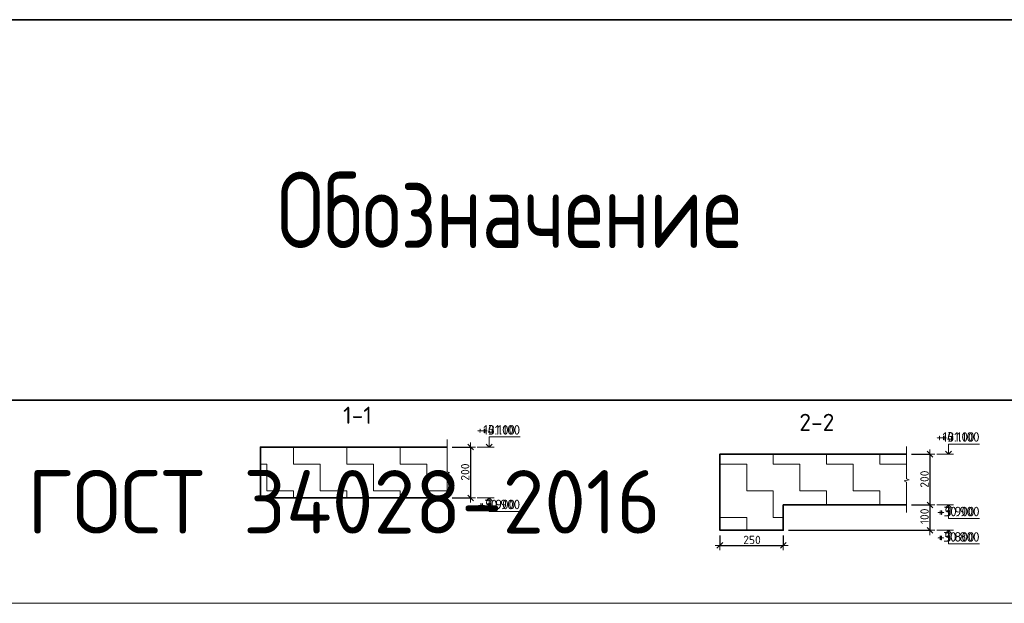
# Model space of a CAD drawing. Header units: metres. Extents: x -38 to 97, y -15 to 21.
# Tile 178 of 216: x 70.32 to 74.2, y 12.47 to 14.77. Entities that reach past the tile are written whole.
import ezdxf

# ---------------------------------------------------------------- set-up
doc = ezdxf.new("R2010")
doc.units = ezdxf.units.M
doc.header["$PDMODE"] = 65
for name, color, linetype, lineweight in [('XR$3$Размерная линия_ общее', 7, 'Continuous', 13), ('XR$4$Размерная линия_ общее', 7, 'Continuous', 13), ('XR$6$Размерная линия_ общее', 7, 'Continuous', 13)]:
    doc.layers.add(name, color=color, linetype=linetype, lineweight=lineweight)
doc.styles.add('ISOCPEUR', font='txt')
doc.dimstyles.new('DIMSTYLE_8', dxfattribs={"dimtxt": 0.033, "dimasz": 0.0375, "dimexe": 0, "dimexo": 0, "dimgap": 0.0165, "dimtad": 2, "dimdec": 0, "dimlfac": 1000, "dimrnd": 1, "dimzin": 12, "dimdsep": 46, "dimtxsty": 'ISOCPEUR', "dimblk1": 'ALL_ML_STRICH', "dimblk2": 'ALL_ML_STRICH', "dimsah": 1, "dimcen": 0, "dimclrd": 7, "dimclre": 256, "dimclrt": 7, "dimadec": 0, "dimazin": 0, "dimtfac": 1, "dimtdec": 0, "dimtix": 1, "dimtmove": 2, "dimatfit": 3, "dimfxl": 0, "dimtzin": 0, "dimlwd": 0, "dimlwe": -3, "dimarcsym": 0})
pattern_1 = [(0, (0.21, 0.21), (0.105, 0.105), [0.105, -0.105]), (90, (0.21, 0.21), (-0.105, 0.105), [0.105, -0.105])]

# ---------------------------------------------------------------- blocks, each defined once
blk = doc.blocks.new('ЭЛЕМЕНТ_УЗОРА_0')
at = {"color": 7, "linetype": 'Continuous', "lineweight": 13, "transparency": 33554687}
blk.add_line((72.0051, 12.8573), (72.0051, 12.8573), dxfattribs=at)
blk.add_lwpolyline([(72.0051, 13.1173), (72.0051, 12.9901), (72.0151, 12.9865), (71.9951, 12.9816), (72.0051, 12.9774), (72.0051, 12.8573)], dxfattribs=at)
blk = doc.blocks.new('ALL_ML_STRICH')
at = {"color": 0, "linetype": 'ByBlock', "lineweight": -2}
for p, q in [((-1, 0), (0.5, 0)), ((-0.3, -0.3), (0.3, 0.3)), ((0, -0.5), (0, 0.5))]:
    blk.add_line(p, q, dxfattribs=at)
blk = doc.blocks.new('*D46')
at = {"layer": 'DEFPOINTS', "color": 7, "linetype": 'Continuous', "lineweight": 13, "transparency": 33554687}
for p in [(72.0051, 13.0873), (72.0975, 13.0873), (72.0051, 12.8873)]:
    blk.add_point(p, dxfattribs=at)
at = {"layer": 'XR$3$Размерная линия_ общее', "color": 253, "linetype": 'Continuous', "lineweight": -2, "true_color": 0xa0a0a0, "transparency": 33554687}
for p, q in [((72.0251, 13.0873), (72.0975, 13.0873)), ((72.0251, 12.8873), (72.0975, 12.8873))]:
    blk.add_line(p, q, dxfattribs=at)
at = {"layer": 'XR$3$Размерная линия_ общее', "color": 7, "linetype": 'Continuous', "lineweight": -2, "transparency": 33554687}
blk.add_line((72.0975, 13.0873), (72.0975, 12.8873), dxfattribs=at)
at = {"layer": 'XR$3$Размерная линия_ общее', "color": 7, "linetype": 'Continuous', "lineweight": 13, "transparency": 33554687, "xscale": 0.0375, "yscale": 0.0375, "zscale": 0.0375}
for p, rotation in [((72.0975, 13.0873), 90), ((72.0975, 12.8873), 270)]:
    blk.add_blockref('ALL_ML_STRICH', p, dxfattribs=dict(at, rotation=rotation))
at = {"layer": 'XR$3$Размерная линия_ общее', "color": 7, "linetype": 'Continuous', "lineweight": 13, "transparency": 33554687, "insert": (72.076, 12.9889), "char_height": 0.033, "width": 0.099, "attachment_point": 5, "rotation": 90, "style": 'ISOCPEUR'}
blk.add_mtext('\\A1;{200}', dxfattribs=at)
blk = doc.blocks.new('СЛОЖНЫЙ_ОБЪЕКТ_1')
at = {"color": 7, "linetype": 'Continuous', "lineweight": 13, "transparency": 33554687}
blk.add_line((72.1905, 13.0873), (72.1238, 13.0873), dxfattribs=at)
blk.add_lwpolyline([(72.1705, 13.0873), (72.1705, 13.1273), (72.2728, 13.1273)], dxfattribs=at)
at = {"color": 7, "linetype": 'Continuous', "lineweight": 35, "transparency": 33554687}
blk.add_lwpolyline([(72.1584, 13.0994), (72.1705, 13.0873), (72.1826, 13.0994)], dxfattribs=at)
blk = doc.blocks.new('СЛОЖНЫЙ_ОБЪЕКТ_2')
at = {"color": 7, "linetype": 'Continuous', "lineweight": 13, "transparency": 33554687}
blk.add_line((72.1905, 12.8873), (72.1238, 12.8873), dxfattribs=at)
at = {"color": 7, "linetype": 'Continuous', "lineweight": 35, "transparency": 33554687}
blk.add_lwpolyline([(72.1584, 12.8752), (72.1705, 12.8873), (72.1826, 12.8752)], dxfattribs=at)
at = {"color": 7, "linetype": 'Continuous', "lineweight": 13, "transparency": 33554687}
blk.add_lwpolyline([(72.1705, 12.8873), (72.1705, 12.8333), (72.2728, 12.8333)], dxfattribs=at)
blk = doc.blocks.new('ЭЛЕМЕНТ_УЗОРА_3')
at = {"color": 7, "linetype": 'Continuous', "lineweight": 13, "transparency": 33554687}
blk.add_line((73.8149, 12.8295), (73.8149, 12.8295), dxfattribs=at)
blk.add_lwpolyline([(73.8149, 13.0895), (73.8149, 12.9623), (73.8249, 12.9587), (73.8049, 12.9538), (73.8149, 12.9496), (73.8149, 12.8295)], dxfattribs=at)
blk = doc.blocks.new('СЛОЖНЫЙ_ОБЪЕКТ_3')
at = {"color": 7, "linetype": 'Continuous', "lineweight": 13, "transparency": 33554687}
blk.add_line((74.0002, 13.0595), (73.9336, 13.0595), dxfattribs=at)
blk.add_lwpolyline([(73.9802, 13.0595), (73.9802, 13.0995), (74.0826, 13.0995)], dxfattribs=at)
at = {"color": 7, "linetype": 'Continuous', "lineweight": 35, "transparency": 33554687}
blk.add_lwpolyline([(73.9681, 13.0716), (73.9802, 13.0595), (73.9923, 13.0716)], dxfattribs=at)
blk = doc.blocks.new('СЛОЖНЫЙ_ОБЪЕКТ_4')
at = {"color": 7, "linetype": 'Continuous', "lineweight": 13, "transparency": 33554687}
blk.add_line((74.0002, 12.8595), (73.9336, 12.8595), dxfattribs=at)
at = {"color": 7, "linetype": 'Continuous', "lineweight": 35, "transparency": 33554687}
blk.add_lwpolyline([(73.9681, 12.8474), (73.9802, 12.8595), (73.9923, 12.8474)], dxfattribs=at)
at = {"color": 7, "linetype": 'Continuous', "lineweight": 13, "transparency": 33554687}
blk.add_lwpolyline([(73.9802, 12.8595), (73.9802, 12.8055), (74.0826, 12.8055)], dxfattribs=at)
blk = doc.blocks.new('*D52')
at = {"layer": 'DEFPOINTS', "color": 7, "linetype": 'Continuous', "lineweight": 13, "transparency": 33554687}
for p in [(73.8149, 13.0595), (73.9073, 13.0595), (73.8149, 12.8595)]:
    blk.add_point(p, dxfattribs=at)
at = {"layer": 'XR$3$Размерная линия_ общее', "color": 253, "linetype": 'Continuous', "lineweight": -2, "true_color": 0xa0a0a0, "transparency": 33554687}
for p, q in [((73.8349, 13.0595), (73.9073, 13.0595)), ((73.8349, 12.8595), (73.9073, 12.8595))]:
    blk.add_line(p, q, dxfattribs=at)
at = {"layer": 'XR$3$Размерная линия_ общее', "color": 7, "linetype": 'Continuous', "lineweight": -2, "transparency": 33554687}
blk.add_line((73.9073, 13.0595), (73.9073, 12.8595), dxfattribs=at)
at = {"layer": 'XR$3$Размерная линия_ общее', "color": 7, "linetype": 'Continuous', "lineweight": 13, "transparency": 33554687, "xscale": 0.0375, "yscale": 0.0375, "zscale": 0.0375}
for p, rotation in [((73.9073, 13.0595), 90), ((73.9073, 12.8595), 270)]:
    blk.add_blockref('ALL_ML_STRICH', p, dxfattribs=dict(at, rotation=rotation))
at = {"layer": 'XR$3$Размерная линия_ общее', "color": 7, "linetype": 'Continuous', "lineweight": 13, "transparency": 33554687, "insert": (73.8858, 12.9611), "char_height": 0.033, "width": 0.099, "attachment_point": 5, "rotation": 90, "style": 'ISOCPEUR'}
blk.add_mtext('\\A1;{200}', dxfattribs=at)
blk = doc.blocks.new('*D53')
at = {"layer": 'DEFPOINTS', "color": 7, "linetype": 'Continuous', "lineweight": 13, "transparency": 33554687}
for p in [(73.8149, 12.8595), (73.9073, 12.8595), (73.3294, 12.7595)]:
    blk.add_point(p, dxfattribs=at)
at = {"layer": 'XR$3$Размерная линия_ общее', "color": 253, "linetype": 'Continuous', "lineweight": -2, "true_color": 0xa0a0a0, "transparency": 33554687}
for p, q in [((73.8349, 12.8595), (73.9073, 12.8595)), ((73.3494, 12.7595), (73.9073, 12.7595))]:
    blk.add_line(p, q, dxfattribs=at)
at = {"layer": 'XR$3$Размерная линия_ общее', "color": 7, "linetype": 'Continuous', "lineweight": -2, "transparency": 33554687}
blk.add_line((73.9073, 12.8595), (73.9073, 12.7595), dxfattribs=at)
at = {"layer": 'XR$3$Размерная линия_ общее', "color": 7, "linetype": 'Continuous', "lineweight": 13, "transparency": 33554687, "xscale": 0.0375, "yscale": 0.0375, "zscale": 0.0375}
for p, rotation in [((73.9073, 12.8595), 90), ((73.9073, 12.7595), 270)]:
    blk.add_blockref('ALL_ML_STRICH', p, dxfattribs=dict(at, rotation=rotation))
at = {"layer": 'XR$3$Размерная линия_ общее', "color": 7, "linetype": 'Continuous', "lineweight": 13, "transparency": 33554687, "insert": (73.8858, 12.8144), "char_height": 0.033, "width": 0.099, "attachment_point": 5, "rotation": 90, "style": 'ISOCPEUR'}
blk.add_mtext('\\A1;{100}', dxfattribs=at)
blk = doc.blocks.new('СЛОЖНЫЙ_ОБЪЕКТ_5')
at = {"color": 7, "linetype": 'Continuous', "lineweight": 13, "transparency": 33554687}
blk.add_line((74.0002, 12.7595), (73.9336, 12.7595), dxfattribs=at)
at = {"color": 7, "linetype": 'Continuous', "lineweight": 35, "transparency": 33554687}
blk.add_lwpolyline([(73.9681, 12.7474), (73.9802, 12.7595), (73.9923, 12.7474)], dxfattribs=at)
at = {"color": 7, "linetype": 'Continuous', "lineweight": 13, "transparency": 33554687}
blk.add_lwpolyline([(73.9802, 12.7595), (73.9802, 12.7055), (74.0826, 12.7055)], dxfattribs=at)
blk = doc.blocks.new('*D55')
at = {"layer": 'DEFPOINTS', "color": 7, "linetype": 'Continuous', "lineweight": 13, "transparency": 33554687}
for p in [(73.0794, 12.7595), (73.3294, 12.7595), (73.0794, 12.7)]:
    blk.add_point(p, dxfattribs=at)
at = {"layer": 'XR$3$Размерная линия_ общее', "color": 253, "linetype": 'Continuous', "lineweight": -2, "true_color": 0xa0a0a0, "transparency": 33554687}
for p, q in [((73.0794, 12.7395), (73.0794, 12.7)), ((73.3294, 12.7395), (73.3294, 12.7))]:
    blk.add_line(p, q, dxfattribs=at)
at = {"layer": 'XR$3$Размерная линия_ общее', "color": 7, "linetype": 'Continuous', "lineweight": -2, "transparency": 33554687}
blk.add_line((73.0794, 12.7), (73.3294, 12.7), dxfattribs=at)
at = {"layer": 'XR$3$Размерная линия_ общее', "color": 7, "linetype": 'Continuous', "lineweight": 13, "transparency": 33554687, "xscale": 0.0375, "yscale": 0.0375, "zscale": 0.0375, "rotation": 180}
blk.add_blockref('ALL_ML_STRICH', (73.0794, 12.7), dxfattribs=at)
at = {"layer": 'XR$3$Размерная линия_ общее', "color": 7, "linetype": 'Continuous', "lineweight": 13, "transparency": 33554687, "xscale": 0.0375, "yscale": 0.0375, "zscale": 0.0375}
blk.add_blockref('ALL_ML_STRICH', (73.3294, 12.7), dxfattribs=at)
at = {"layer": 'XR$3$Размерная линия_ общее', "color": 7, "linetype": 'Continuous', "lineweight": 13, "transparency": 33554687, "insert": (73.206, 12.7215), "char_height": 0.033, "width": 0.099, "attachment_point": 5, "style": 'ISOCPEUR'}
blk.add_mtext('\\A1;{250}', dxfattribs=at)
blk = doc.blocks.new('ЭЛЕМЕНТ_УЗОРА_14')
at = {"color": 7, "linetype": 'Continuous', "lineweight": 13, "transparency": 33554687}
blk.add_line((72.0051, 12.8573), (72.0051, 12.8573), dxfattribs=at)
blk.add_lwpolyline([(72.0051, 13.1173), (72.0051, 12.9901), (72.0151, 12.9865), (71.9951, 12.9816), (72.0051, 12.9774), (72.0051, 12.8573)], dxfattribs=at)
blk = doc.blocks.new('*D282')
at = {"layer": 'DEFPOINTS', "color": 7, "linetype": 'Continuous', "lineweight": 13, "transparency": 33554687}
for p in [(72.0051, 13.0873), (72.0975, 13.0873), (72.0051, 12.8873)]:
    blk.add_point(p, dxfattribs=at)
at = {"layer": 'XR$4$Размерная линия_ общее', "color": 253, "linetype": 'Continuous', "lineweight": -2, "true_color": 0xa0a0a0, "transparency": 33554687}
for p, q in [((72.0251, 13.0873), (72.0975, 13.0873)), ((72.0251, 12.8873), (72.0975, 12.8873))]:
    blk.add_line(p, q, dxfattribs=at)
at = {"layer": 'XR$4$Размерная линия_ общее', "color": 7, "linetype": 'Continuous', "lineweight": -2, "transparency": 33554687}
blk.add_line((72.0975, 13.0873), (72.0975, 12.8873), dxfattribs=at)
at = {"layer": 'XR$4$Размерная линия_ общее', "color": 7, "linetype": 'Continuous', "lineweight": 13, "transparency": 33554687, "xscale": 0.0375, "yscale": 0.0375, "zscale": 0.0375}
for p, rotation in [((72.0975, 13.0873), 90), ((72.0975, 12.8873), 270)]:
    blk.add_blockref('ALL_ML_STRICH', p, dxfattribs=dict(at, rotation=rotation))
at = {"layer": 'XR$4$Размерная линия_ общее', "color": 7, "linetype": 'Continuous', "lineweight": 13, "transparency": 33554687, "insert": (72.076, 12.9889), "char_height": 0.033, "width": 0.099, "attachment_point": 5, "rotation": 90, "style": 'ISOCPEUR'}
blk.add_mtext('\\A1;{200}', dxfattribs=at)
blk = doc.blocks.new('СЛОЖНЫЙ_ОБЪЕКТ_56')
at = {"color": 7, "linetype": 'Continuous', "lineweight": 13, "transparency": 33554687}
blk.add_line((72.1905, 13.0873), (72.1238, 13.0873), dxfattribs=at)
blk.add_lwpolyline([(72.1705, 13.0873), (72.1705, 13.1273), (72.2728, 13.1273)], dxfattribs=at)
at = {"color": 7, "linetype": 'Continuous', "lineweight": 35, "transparency": 33554687}
blk.add_lwpolyline([(72.1584, 13.0994), (72.1705, 13.0873), (72.1826, 13.0994)], dxfattribs=at)
blk = doc.blocks.new('СЛОЖНЫЙ_ОБЪЕКТ_57')
at = {"color": 7, "linetype": 'Continuous', "lineweight": 13, "transparency": 33554687}
blk.add_line((72.1905, 12.8873), (72.1238, 12.8873), dxfattribs=at)
at = {"color": 7, "linetype": 'Continuous', "lineweight": 35, "transparency": 33554687}
blk.add_lwpolyline([(72.1584, 12.8752), (72.1705, 12.8873), (72.1826, 12.8752)], dxfattribs=at)
at = {"color": 7, "linetype": 'Continuous', "lineweight": 13, "transparency": 33554687}
blk.add_lwpolyline([(72.1705, 12.8873), (72.1705, 12.8333), (72.2728, 12.8333)], dxfattribs=at)
blk = doc.blocks.new('ЭЛЕМЕНТ_УЗОРА_17')
at = {"color": 7, "linetype": 'Continuous', "lineweight": 13, "transparency": 33554687}
blk.add_line((73.8149, 12.8295), (73.8149, 12.8295), dxfattribs=at)
blk.add_lwpolyline([(73.8149, 13.0895), (73.8149, 12.9623), (73.8249, 12.9587), (73.8049, 12.9538), (73.8149, 12.9496), (73.8149, 12.8295)], dxfattribs=at)
blk = doc.blocks.new('СЛОЖНЫЙ_ОБЪЕКТ_58')
at = {"color": 7, "linetype": 'Continuous', "lineweight": 13, "transparency": 33554687}
blk.add_line((74.0002, 13.0595), (73.9336, 13.0595), dxfattribs=at)
blk.add_lwpolyline([(73.9802, 13.0595), (73.9802, 13.0995), (74.0826, 13.0995)], dxfattribs=at)
at = {"color": 7, "linetype": 'Continuous', "lineweight": 35, "transparency": 33554687}
blk.add_lwpolyline([(73.9681, 13.0716), (73.9802, 13.0595), (73.9923, 13.0716)], dxfattribs=at)
blk = doc.blocks.new('СЛОЖНЫЙ_ОБЪЕКТ_59')
at = {"color": 7, "linetype": 'Continuous', "lineweight": 13, "transparency": 33554687}
blk.add_line((74.0002, 12.8595), (73.9336, 12.8595), dxfattribs=at)
at = {"color": 7, "linetype": 'Continuous', "lineweight": 35, "transparency": 33554687}
blk.add_lwpolyline([(73.9681, 12.8474), (73.9802, 12.8595), (73.9923, 12.8474)], dxfattribs=at)
at = {"color": 7, "linetype": 'Continuous', "lineweight": 13, "transparency": 33554687}
blk.add_lwpolyline([(73.9802, 12.8595), (73.9802, 12.8055), (74.0826, 12.8055)], dxfattribs=at)
blk = doc.blocks.new('*D288')
at = {"layer": 'DEFPOINTS', "color": 7, "linetype": 'Continuous', "lineweight": 13, "transparency": 33554687}
for p in [(73.8149, 13.0595), (73.9073, 13.0595), (73.8149, 12.8595)]:
    blk.add_point(p, dxfattribs=at)
at = {"layer": 'XR$4$Размерная линия_ общее', "color": 253, "linetype": 'Continuous', "lineweight": -2, "true_color": 0xa0a0a0, "transparency": 33554687}
for p, q in [((73.8349, 13.0595), (73.9073, 13.0595)), ((73.8349, 12.8595), (73.9073, 12.8595))]:
    blk.add_line(p, q, dxfattribs=at)
at = {"layer": 'XR$4$Размерная линия_ общее', "color": 7, "linetype": 'Continuous', "lineweight": -2, "transparency": 33554687}
blk.add_line((73.9073, 13.0595), (73.9073, 12.8595), dxfattribs=at)
at = {"layer": 'XR$4$Размерная линия_ общее', "color": 7, "linetype": 'Continuous', "lineweight": 13, "transparency": 33554687, "xscale": 0.0375, "yscale": 0.0375, "zscale": 0.0375}
for p, rotation in [((73.9073, 13.0595), 90), ((73.9073, 12.8595), 270)]:
    blk.add_blockref('ALL_ML_STRICH', p, dxfattribs=dict(at, rotation=rotation))
at = {"layer": 'XR$4$Размерная линия_ общее', "color": 7, "linetype": 'Continuous', "lineweight": 13, "transparency": 33554687, "insert": (73.8858, 12.9611), "char_height": 0.033, "width": 0.099, "attachment_point": 5, "rotation": 90, "style": 'ISOCPEUR'}
blk.add_mtext('\\A1;{200}', dxfattribs=at)
blk = doc.blocks.new('*D289')
at = {"layer": 'DEFPOINTS', "color": 7, "linetype": 'Continuous', "lineweight": 13, "transparency": 33554687}
for p in [(73.8149, 12.8595), (73.9073, 12.8595), (73.3294, 12.7595)]:
    blk.add_point(p, dxfattribs=at)
at = {"layer": 'XR$4$Размерная линия_ общее', "color": 253, "linetype": 'Continuous', "lineweight": -2, "true_color": 0xa0a0a0, "transparency": 33554687}
for p, q in [((73.8349, 12.8595), (73.9073, 12.8595)), ((73.3494, 12.7595), (73.9073, 12.7595))]:
    blk.add_line(p, q, dxfattribs=at)
at = {"layer": 'XR$4$Размерная линия_ общее', "color": 7, "linetype": 'Continuous', "lineweight": -2, "transparency": 33554687}
blk.add_line((73.9073, 12.8595), (73.9073, 12.7595), dxfattribs=at)
at = {"layer": 'XR$4$Размерная линия_ общее', "color": 7, "linetype": 'Continuous', "lineweight": 13, "transparency": 33554687, "xscale": 0.0375, "yscale": 0.0375, "zscale": 0.0375}
for p, rotation in [((73.9073, 12.8595), 90), ((73.9073, 12.7595), 270)]:
    blk.add_blockref('ALL_ML_STRICH', p, dxfattribs=dict(at, rotation=rotation))
at = {"layer": 'XR$4$Размерная линия_ общее', "color": 7, "linetype": 'Continuous', "lineweight": 13, "transparency": 33554687, "insert": (73.8858, 12.8144), "char_height": 0.033, "width": 0.099, "attachment_point": 5, "rotation": 90, "style": 'ISOCPEUR'}
blk.add_mtext('\\A1;{100}', dxfattribs=at)
blk = doc.blocks.new('СЛОЖНЫЙ_ОБЪЕКТ_60')
at = {"color": 7, "linetype": 'Continuous', "lineweight": 13, "transparency": 33554687}
blk.add_line((74.0002, 12.7595), (73.9336, 12.7595), dxfattribs=at)
at = {"color": 7, "linetype": 'Continuous', "lineweight": 35, "transparency": 33554687}
blk.add_lwpolyline([(73.9681, 12.7474), (73.9802, 12.7595), (73.9923, 12.7474)], dxfattribs=at)
at = {"color": 7, "linetype": 'Continuous', "lineweight": 13, "transparency": 33554687}
blk.add_lwpolyline([(73.9802, 12.7595), (73.9802, 12.7055), (74.0826, 12.7055)], dxfattribs=at)
blk = doc.blocks.new('*D291')
at = {"layer": 'DEFPOINTS', "color": 7, "linetype": 'Continuous', "lineweight": 13, "transparency": 33554687}
for p in [(73.0794, 12.7595), (73.3294, 12.7595), (73.0794, 12.7)]:
    blk.add_point(p, dxfattribs=at)
at = {"layer": 'XR$4$Размерная линия_ общее', "color": 253, "linetype": 'Continuous', "lineweight": -2, "true_color": 0xa0a0a0, "transparency": 33554687}
for p, q in [((73.0794, 12.7395), (73.0794, 12.7)), ((73.3294, 12.7395), (73.3294, 12.7))]:
    blk.add_line(p, q, dxfattribs=at)
at = {"layer": 'XR$4$Размерная линия_ общее', "color": 7, "linetype": 'Continuous', "lineweight": -2, "transparency": 33554687}
blk.add_line((73.0794, 12.7), (73.3294, 12.7), dxfattribs=at)
at = {"layer": 'XR$4$Размерная линия_ общее', "color": 7, "linetype": 'Continuous', "lineweight": 13, "transparency": 33554687, "xscale": 0.0375, "yscale": 0.0375, "zscale": 0.0375, "rotation": 180}
blk.add_blockref('ALL_ML_STRICH', (73.0794, 12.7), dxfattribs=at)
at = {"layer": 'XR$4$Размерная линия_ общее', "color": 7, "linetype": 'Continuous', "lineweight": 13, "transparency": 33554687, "xscale": 0.0375, "yscale": 0.0375, "zscale": 0.0375}
blk.add_blockref('ALL_ML_STRICH', (73.3294, 12.7), dxfattribs=at)
at = {"layer": 'XR$4$Размерная линия_ общее', "color": 7, "linetype": 'Continuous', "lineweight": 13, "transparency": 33554687, "insert": (73.206, 12.7215), "char_height": 0.033, "width": 0.099, "attachment_point": 5, "style": 'ISOCPEUR'}
blk.add_mtext('\\A1;{250}', dxfattribs=at)
blk = doc.blocks.new('ЭЛЕМЕНТ_УЗОРА_30')
at = {"color": 7, "linetype": 'Continuous', "lineweight": 13, "transparency": 33554687}
blk.add_line((72.0051, 12.8573), (72.0051, 12.8573), dxfattribs=at)
blk.add_lwpolyline([(72.0051, 13.1173), (72.0051, 12.9901), (72.0151, 12.9865), (71.9951, 12.9816), (72.0051, 12.9774), (72.0051, 12.8573)], dxfattribs=at)
blk = doc.blocks.new('*D686')
at = {"layer": 'DEFPOINTS', "color": 7, "linetype": 'Continuous', "lineweight": 13, "transparency": 33554687}
for p in [(72.0051, 13.0873), (72.0975, 13.0873), (72.0051, 12.8873)]:
    blk.add_point(p, dxfattribs=at)
at = {"layer": 'XR$6$Размерная линия_ общее', "color": 253, "linetype": 'Continuous', "lineweight": -2, "true_color": 0xa0a0a0, "transparency": 33554687}
for p, q in [((72.0251, 13.0873), (72.0975, 13.0873)), ((72.0251, 12.8873), (72.0975, 12.8873))]:
    blk.add_line(p, q, dxfattribs=at)
at = {"layer": 'XR$6$Размерная линия_ общее', "color": 7, "linetype": 'Continuous', "lineweight": -2, "transparency": 33554687}
blk.add_line((72.0975, 13.0873), (72.0975, 12.8873), dxfattribs=at)
at = {"layer": 'XR$6$Размерная линия_ общее', "color": 7, "linetype": 'Continuous', "lineweight": 13, "transparency": 33554687, "xscale": 0.0375, "yscale": 0.0375, "zscale": 0.0375}
for p, rotation in [((72.0975, 13.0873), 90), ((72.0975, 12.8873), 270)]:
    blk.add_blockref('ALL_ML_STRICH', p, dxfattribs=dict(at, rotation=rotation))
at = {"layer": 'XR$6$Размерная линия_ общее', "color": 7, "linetype": 'Continuous', "lineweight": 13, "transparency": 33554687, "insert": (72.076, 12.9889), "char_height": 0.033, "width": 0.099, "attachment_point": 5, "rotation": 90, "style": 'ISOCPEUR'}
blk.add_mtext('\\A1;{200}', dxfattribs=at)
blk = doc.blocks.new('ЭЛЕМЕНТ_УЗОРА_31')
at = {"color": 7, "linetype": 'Continuous', "lineweight": 13, "transparency": 33554687}
blk.add_line((73.8149, 12.8295), (73.8149, 12.8295), dxfattribs=at)
blk.add_lwpolyline([(73.8149, 13.0895), (73.8149, 12.9623), (73.8249, 12.9587), (73.8049, 12.9538), (73.8149, 12.9496), (73.8149, 12.8295)], dxfattribs=at)
blk = doc.blocks.new('*D688')
at = {"layer": 'DEFPOINTS', "color": 7, "linetype": 'Continuous', "lineweight": 13, "transparency": 33554687}
for p in [(73.8149, 13.0595), (73.9073, 13.0595), (73.8149, 12.8595)]:
    blk.add_point(p, dxfattribs=at)
at = {"layer": 'XR$6$Размерная линия_ общее', "color": 253, "linetype": 'Continuous', "lineweight": -2, "true_color": 0xa0a0a0, "transparency": 33554687}
for p, q in [((73.8349, 13.0595), (73.9073, 13.0595)), ((73.8349, 12.8595), (73.9073, 12.8595))]:
    blk.add_line(p, q, dxfattribs=at)
at = {"layer": 'XR$6$Размерная линия_ общее', "color": 7, "linetype": 'Continuous', "lineweight": -2, "transparency": 33554687}
blk.add_line((73.9073, 13.0595), (73.9073, 12.8595), dxfattribs=at)
at = {"layer": 'XR$6$Размерная линия_ общее', "color": 7, "linetype": 'Continuous', "lineweight": 13, "transparency": 33554687, "xscale": 0.0375, "yscale": 0.0375, "zscale": 0.0375}
for p, rotation in [((73.9073, 13.0595), 90), ((73.9073, 12.8595), 270)]:
    blk.add_blockref('ALL_ML_STRICH', p, dxfattribs=dict(at, rotation=rotation))
at = {"layer": 'XR$6$Размерная линия_ общее', "color": 7, "linetype": 'Continuous', "lineweight": 13, "transparency": 33554687, "insert": (73.8858, 12.9611), "char_height": 0.033, "width": 0.099, "attachment_point": 5, "rotation": 90, "style": 'ISOCPEUR'}
blk.add_mtext('\\A1;{200}', dxfattribs=at)
blk = doc.blocks.new('*D689')
at = {"layer": 'DEFPOINTS', "color": 7, "linetype": 'Continuous', "lineweight": 13, "transparency": 33554687}
for p in [(73.8149, 12.8595), (73.9073, 12.8595), (73.3294, 12.7595)]:
    blk.add_point(p, dxfattribs=at)
at = {"layer": 'XR$6$Размерная линия_ общее', "color": 253, "linetype": 'Continuous', "lineweight": -2, "true_color": 0xa0a0a0, "transparency": 33554687}
for p, q in [((73.8349, 12.8595), (73.9073, 12.8595)), ((73.3494, 12.7595), (73.9073, 12.7595))]:
    blk.add_line(p, q, dxfattribs=at)
at = {"layer": 'XR$6$Размерная линия_ общее', "color": 7, "linetype": 'Continuous', "lineweight": -2, "transparency": 33554687}
blk.add_line((73.9073, 12.8595), (73.9073, 12.7595), dxfattribs=at)
at = {"layer": 'XR$6$Размерная линия_ общее', "color": 7, "linetype": 'Continuous', "lineweight": 13, "transparency": 33554687, "xscale": 0.0375, "yscale": 0.0375, "zscale": 0.0375}
for p, rotation in [((73.9073, 12.8595), 90), ((73.9073, 12.7595), 270)]:
    blk.add_blockref('ALL_ML_STRICH', p, dxfattribs=dict(at, rotation=rotation))
at = {"layer": 'XR$6$Размерная линия_ общее', "color": 7, "linetype": 'Continuous', "lineweight": 13, "transparency": 33554687, "insert": (73.8858, 12.8144), "char_height": 0.033, "width": 0.099, "attachment_point": 5, "rotation": 90, "style": 'ISOCPEUR'}
blk.add_mtext('\\A1;{100}', dxfattribs=at)
blk = doc.blocks.new('*D690')
at = {"layer": 'DEFPOINTS', "color": 7, "linetype": 'Continuous', "lineweight": 13, "transparency": 33554687}
for p in [(73.0794, 12.7595), (73.3294, 12.7595), (73.0794, 12.7)]:
    blk.add_point(p, dxfattribs=at)
at = {"layer": 'XR$6$Размерная линия_ общее', "color": 253, "linetype": 'Continuous', "lineweight": -2, "true_color": 0xa0a0a0, "transparency": 33554687}
for p, q in [((73.0794, 12.7395), (73.0794, 12.7)), ((73.3294, 12.7395), (73.3294, 12.7))]:
    blk.add_line(p, q, dxfattribs=at)
at = {"layer": 'XR$6$Размерная линия_ общее', "color": 7, "linetype": 'Continuous', "lineweight": -2, "transparency": 33554687}
blk.add_line((73.0794, 12.7), (73.3294, 12.7), dxfattribs=at)
at = {"layer": 'XR$6$Размерная линия_ общее', "color": 7, "linetype": 'Continuous', "lineweight": 13, "transparency": 33554687, "xscale": 0.0375, "yscale": 0.0375, "zscale": 0.0375, "rotation": 180}
blk.add_blockref('ALL_ML_STRICH', (73.0794, 12.7), dxfattribs=at)
at = {"layer": 'XR$6$Размерная линия_ общее', "color": 7, "linetype": 'Continuous', "lineweight": 13, "transparency": 33554687, "xscale": 0.0375, "yscale": 0.0375, "zscale": 0.0375}
blk.add_blockref('ALL_ML_STRICH', (73.3294, 12.7), dxfattribs=at)
at = {"layer": 'XR$6$Размерная линия_ общее', "color": 7, "linetype": 'Continuous', "lineweight": 13, "transparency": 33554687, "insert": (73.206, 12.7215), "char_height": 0.033, "width": 0.099, "attachment_point": 5, "style": 'ISOCPEUR'}
blk.add_mtext('\\A1;{250}', dxfattribs=at)
blk = doc.blocks.new('СЛОЖНЫЙ_ОБЪЕКТ_100')
at = {"color": 7, "linetype": 'Continuous', "lineweight": 13, "transparency": 33554687}
blk.add_line((72.1905, 13.0873), (72.1238, 13.0873), dxfattribs=at)
blk.add_lwpolyline([(72.1705, 13.0873), (72.1705, 13.1273), (72.2928, 13.1273)], dxfattribs=at)
at = {"color": 7, "linetype": 'Continuous', "lineweight": 35, "transparency": 33554687}
blk.add_lwpolyline([(72.1584, 13.0994), (72.1705, 13.0873), (72.1826, 13.0994)], dxfattribs=at)
blk = doc.blocks.new('СЛОЖНЫЙ_ОБЪЕКТ_101')
at = {"color": 7, "linetype": 'Continuous', "lineweight": 13, "transparency": 33554687}
blk.add_line((72.1905, 12.8873), (72.1238, 12.8873), dxfattribs=at)
at = {"color": 7, "linetype": 'Continuous', "lineweight": 35, "transparency": 33554687}
blk.add_lwpolyline([(72.1584, 12.8752), (72.1705, 12.8873), (72.1826, 12.8752)], dxfattribs=at)
at = {"color": 7, "linetype": 'Continuous', "lineweight": 13, "transparency": 33554687}
blk.add_lwpolyline([(72.1705, 12.8873), (72.1705, 12.8333), (72.2928, 12.8333)], dxfattribs=at)
blk = doc.blocks.new('СЛОЖНЫЙ_ОБЪЕКТ_102')
at = {"color": 7, "linetype": 'Continuous', "lineweight": 13, "transparency": 33554687}
blk.add_line((74.0002, 13.0595), (73.9336, 13.0595), dxfattribs=at)
blk.add_lwpolyline([(73.9802, 13.0595), (73.9802, 13.0995), (74.1026, 13.0995)], dxfattribs=at)
at = {"color": 7, "linetype": 'Continuous', "lineweight": 35, "transparency": 33554687}
blk.add_lwpolyline([(73.9681, 13.0716), (73.9802, 13.0595), (73.9923, 13.0716)], dxfattribs=at)
blk = doc.blocks.new('СЛОЖНЫЙ_ОБЪЕКТ_103')
at = {"color": 7, "linetype": 'Continuous', "lineweight": 13, "transparency": 33554687}
blk.add_line((74.0002, 12.8595), (73.9336, 12.8595), dxfattribs=at)
at = {"color": 7, "linetype": 'Continuous', "lineweight": 35, "transparency": 33554687}
blk.add_lwpolyline([(73.9681, 12.8474), (73.9802, 12.8595), (73.9923, 12.8474)], dxfattribs=at)
at = {"color": 7, "linetype": 'Continuous', "lineweight": 13, "transparency": 33554687}
blk.add_lwpolyline([(73.9802, 12.8595), (73.9802, 12.8055), (74.1026, 12.8055)], dxfattribs=at)
blk = doc.blocks.new('СЛОЖНЫЙ_ОБЪЕКТ_104')
at = {"color": 7, "linetype": 'Continuous', "lineweight": 13, "transparency": 33554687}
blk.add_line((74.0002, 12.7595), (73.9336, 12.7595), dxfattribs=at)
at = {"color": 7, "linetype": 'Continuous', "lineweight": 35, "transparency": 33554687}
blk.add_lwpolyline([(73.9681, 12.7474), (73.9802, 12.7595), (73.9923, 12.7474)], dxfattribs=at)
at = {"color": 7, "linetype": 'Continuous', "lineweight": 13, "transparency": 33554687}
blk.add_lwpolyline([(73.9802, 12.7595), (73.9802, 12.7055), (74.1026, 12.7055)], dxfattribs=at)

msp = doc.modelspace()

# ---------------------------------------------------------------- hatches: boundary and pattern name
at = {"linetype": 'Continuous', "lineweight": 13, "transparency": 33554687}
h = msp.add_hatch(dxfattribs=at)
h.set_pattern_fill('____', scale=0.105, style=0, pattern_type=2)
h.set_pattern_definition(pattern_1)
h.paths.add_polyline_path([(71.2696, 13.0873), (71.2696, 12.8873), (72.0051, 12.8873), (72.0051, 13.0873)], flags=0)
h = msp.add_hatch(dxfattribs=at)
h.set_pattern_fill('____', scale=0.105, style=0, pattern_type=2)
h.set_pattern_definition(pattern_1)
h.paths.add_polyline_path([(71.2696, 13.0873), (71.2696, 12.8873), (72.0051, 12.8873), (72.0051, 13.0873)], flags=0)
h = msp.add_hatch(dxfattribs=at)
h.set_pattern_fill('____', scale=0.105, style=0, pattern_type=2)
h.set_pattern_definition(pattern_1)
h.paths.add_polyline_path([(71.2696, 13.0873), (71.2696, 12.8873), (72.0051, 12.8873), (72.0051, 13.0873)], flags=0)
h = msp.add_hatch(dxfattribs=at)
h.set_pattern_fill('____', scale=0.105, style=0, pattern_type=2)
h.set_pattern_definition(pattern_1)
h.paths.add_polyline_path([(73.8149, 13.0595), (73.0794, 13.0595), (73.0794, 12.7595), (73.3294, 12.7595), (73.3294, 12.8595), (73.8149, 12.8595)], flags=0)
h = msp.add_hatch(dxfattribs=at)
h.set_pattern_fill('____', scale=0.105, style=0, pattern_type=2)
h.set_pattern_definition(pattern_1)
h.paths.add_polyline_path([(73.8149, 13.0595), (73.0794, 13.0595), (73.0794, 12.7595), (73.3294, 12.7595), (73.3294, 12.8595), (73.8149, 12.8595)], flags=0)
h = msp.add_hatch(dxfattribs=at)
h.set_pattern_fill('____', scale=0.105, style=0, pattern_type=2)
h.set_pattern_definition(pattern_1)
h.paths.add_polyline_path([(73.8149, 13.0595), (73.0794, 13.0595), (73.0794, 12.7595), (73.3294, 12.7595), (73.3294, 12.8595), (73.8149, 12.8595)], flags=0)

# ---------------------------------------------------------------- linework, layer by layer
at = {"color": 7, "linetype": 'Continuous', "lineweight": 35, "transparency": 33554687}
for p, q in [((86.4198, 14.7717), (67.9198, 14.7717)), ((86.4198, 13.2717), (67.9198, 13.2717)), ((73.3294, 12.8595), (73.8149, 12.8595)), ((73.3294, 12.8595), (73.8149, 12.8595)), ((73.3294, 12.8595), (73.8149, 12.8595))]:
    msp.add_line(p, q, dxfattribs=at)
at = {"color": 7, "linetype": 'Continuous', "lineweight": 13, "transparency": 33554687}
msp.add_line((86.4198, 12.4717), (67.9198, 12.4717), dxfattribs=at)
at = {"color": 7, "linetype": 'Continuous', "lineweight": 35, "transparency": 33554687}
for points in [[(72.0051, 13.0873), (71.2696, 13.0873), (71.2696, 12.8873), (72.0051, 12.8873)], [(72.0051, 13.0873), (71.2696, 13.0873), (71.2696, 12.8873), (72.0051, 12.8873)], [(72.0051, 13.0873), (71.2696, 13.0873), (71.2696, 12.8873), (72.0051, 12.8873)], [(73.8149, 13.0595), (73.0794, 13.0595), (73.0794, 12.8595)], [(73.8149, 13.0595), (73.0794, 13.0595), (73.0794, 12.8595)], [(73.8149, 13.0595), (73.0794, 13.0595), (73.0794, 12.8595)], [(73.0794, 12.8595), (73.0794, 12.7595), (73.3294, 12.7595), (73.3294, 12.8595)], [(73.0794, 12.8595), (73.0794, 12.7595), (73.3294, 12.7595), (73.3294, 12.8595)], [(73.0794, 12.8595), (73.0794, 12.7595), (73.3294, 12.7595), (73.3294, 12.8595)]]:
    msp.add_lwpolyline(points, dxfattribs=at)

# ---------------------------------------------------------------- block references
at = {"color": 7, "linetype": 'Continuous', "lineweight": 13, "transparency": 33554687}
for name in ['ЭЛЕМЕНТ_УЗОРА_0', 'ЭЛЕМЕНТ_УЗОРА_14', 'ЭЛЕМЕНТ_УЗОРА_30', 'ЭЛЕМЕНТ_УЗОРА_3', 'ЭЛЕМЕНТ_УЗОРА_17', 'ЭЛЕМЕНТ_УЗОРА_31']:
    msp.add_blockref(name, (0, 0), dxfattribs=at)
at = {"color": 7, "linetype": 'Continuous', "lineweight": 35, "transparency": 33554687}
for name in ['СЛОЖНЫЙ_ОБЪЕКТ_1', 'СЛОЖНЫЙ_ОБЪЕКТ_56', 'СЛОЖНЫЙ_ОБЪЕКТ_100', 'СЛОЖНЫЙ_ОБЪЕКТ_3', 'СЛОЖНЫЙ_ОБЪЕКТ_58', 'СЛОЖНЫЙ_ОБЪЕКТ_102', 'СЛОЖНЫЙ_ОБЪЕКТ_2', 'СЛОЖНЫЙ_ОБЪЕКТ_57', 'СЛОЖНЫЙ_ОБЪЕКТ_101', 'СЛОЖНЫЙ_ОБЪЕКТ_4', 'СЛОЖНЫЙ_ОБЪЕКТ_59', 'СЛОЖНЫЙ_ОБЪЕКТ_103', 'СЛОЖНЫЙ_ОБЪЕКТ_5', 'СЛОЖНЫЙ_ОБЪЕКТ_60', 'СЛОЖНЫЙ_ОБЪЕКТ_104']:
    msp.add_blockref(name, (0, 0), dxfattribs=at)

# ---------------------------------------------------------------- texts
at = {"color": 7, "linetype": 'Continuous', "lineweight": 35, "transparency": 33554687, "attachment_point": 7, "style": 'ISOCPEUR'}
for s, insert, char_height, width in [('\\W0.78;Обозначение', (71.3355, 13.8717), 0.3, 1.999529), ('\\W0.96;ГОСТ 34028-2016', (70.3506, 12.7467), 0.25, 2.743715)]:
    msp.add_mtext(s, dxfattribs=dict(at, insert=insert, char_height=char_height, width=width))
at = {"color": 7, "linetype": 'Continuous', "lineweight": 50, "transparency": 33554687, "char_height": 0.0675, "attachment_point": 5, "style": 'ISOCPEUR'}
for s, insert, width in [('\\A1;{\\fISOCPEUR|i0|b0;\\H0.067500;\\W1.000000;\\C7;1-1}\\P', (71.6518, 13.2127), 0.139696), ('\\A1;{\\fISOCPEUR|i0|b0;\\H0.067500;\\W1.000000;\\C7;1-1}\\P', (71.6518, 13.2127), 0.139696), ('\\A1;{\\fISOCPEUR|i0|b0;\\H0.067500;\\W1.000000;\\C7;1-1}\\P', (71.6518, 13.2127), 0.139696), ('\\A1;{\\fISOCPEUR|i0|b0;\\H0.067500;\\W1.000000;\\C7;2-2}\\P', (73.4615, 13.1849), 0.172565), ('\\A1;{\\fISOCPEUR|i0|b0;\\H0.067500;\\W1.000000;\\C7;2-2}\\P', (73.4615, 13.1849), 0.172565), ('\\A1;{\\fISOCPEUR|i0|b0;\\H0.067500;\\W1.000000;\\C7;2-2}\\P', (73.4615, 13.1849), 0.172565)]:
    msp.add_mtext(s, dxfattribs=dict(at, insert=insert, width=width))
at = {"color": 7, "linetype": 'Continuous', "lineweight": 13, "transparency": 33554687, "char_height": 0.0375, "attachment_point": 9, "style": 'ISOCPEUR'}
for s, insert, width in [('\\A1;{\\fISOCPEUR|i0|b0;\\H0.037500;\\W1.000000;\\C7;+10.100}\\P', (72.2728, 13.1365), 0.170106), ('\\A1;{\\fISOCPEUR|i0|b0;\\H0.037500;\\W1.000000;\\C7;+31.100}\\P', (72.2928, 13.1365), 0.170106), ('\\A1;{\\fISOCPEUR|i0|b0;\\H0.037500;\\W1.000000;\\C7;+4.100}\\P', (72.2728, 13.1365), 0.155671), ('\\A1;{\\fISOCPEUR|i0|b0;\\H0.037500;\\W1.000000;\\C7;+10.100}\\P', (74.0826, 13.1087), 0.170106), ('\\A1;{\\fISOCPEUR|i0|b0;\\H0.037500;\\W1.000000;\\C7;+31.100}\\P', (74.1026, 13.1087), 0.170106), ('\\A1;{\\fISOCPEUR|i0|b0;\\H0.037500;\\W1.000000;\\C7;+4.100}\\P', (74.0826, 13.1087), 0.155671), ('\\A1;{\\fISOCPEUR|i0|b0;\\H0.037500;\\W1.000000;\\C7;+30.900}\\P', (72.2928, 12.8425), 0.186702), ('\\A1;{\\fISOCPEUR|i0|b0;\\H0.037500;\\W1.000000;\\C7;+3.900}\\P', (72.2728, 12.8425), 0.160312), ('\\A1;{\\fISOCPEUR|i0|b0;\\H0.037500;\\W1.000000;\\C7;+9.900}\\P', (72.2728, 12.8425), 0.160312), ('\\A1;{\\fISOCPEUR|i0|b0;\\H0.037500;\\W1.000000;\\C7;+30.900}\\P', (74.1026, 12.8147), 0.186702), ('\\A1;{\\fISOCPEUR|i0|b0;\\H0.037500;\\W1.000000;\\C7;+3.900}\\P', (74.0826, 12.8147), 0.160312), ('\\A1;{\\fISOCPEUR|i0|b0;\\H0.037500;\\W1.000000;\\C7;+9.900}\\P', (74.0826, 12.8147), 0.160312), ('\\A1;{\\fISOCPEUR|i0|b0;\\H0.037500;\\W1.000000;\\C7;+30.800}\\P', (74.1026, 12.7147), 0.186702), ('\\A1;{\\fISOCPEUR|i0|b0;\\H0.037500;\\W1.000000;\\C7;+3.800}\\P', (74.0826, 12.7147), 0.160312), ('\\A1;{\\fISOCPEUR|i0|b0;\\H0.037500;\\W1.000000;\\C7;+9.800}\\P', (74.0826, 12.7147), 0.160312)]:
    msp.add_mtext(s, dxfattribs=dict(at, insert=insert, width=width))

# ---------------------------------------------------------------- dimensions: what is measured, and where the dimension line sits
at = {"layer": 'XR$3$Размерная линия_ общее', "color": 7, "linetype": 'Continuous', "lineweight": 13, "transparency": 33554687}
for base, p1, p2, picture, middle in [((72.0975, 12.8873), (72.0251, 13.0873), (72.0251, 12.8873), '*D46', (72.076, 12.9889)), ((73.9073, 12.8595), (73.8349, 13.0595), (73.8349, 12.8595), '*D52', (73.8858, 12.9611)), ((73.9073, 12.7595), (73.8349, 12.8595), (73.3494, 12.7595), '*D53', (73.8858, 12.8144))]:
    dim = msp.add_linear_dim(base=base, p1=p1, p2=p2, angle=270, dimstyle='DIMSTYLE_8', override={"dimpost": '<>', "dimclrd": 7, "dimclre": 253, "dimclrt": 7, "dimlwd": 0, "dimlwe": 65533}, dxfattribs=at)
    dim.commit()
    dim.dimension.update_dxf_attribs({"geometry": picture, "text_midpoint": middle, "dimtype": 160})
dim = msp.add_linear_dim(base=(73.3294, 12.7), p1=(73.0794, 12.7395), p2=(73.3294, 12.7395), dimstyle='DIMSTYLE_8', override={"dimpost": '<>', "dimclrd": 7, "dimclre": 253, "dimclrt": 7, "dimlwd": 0, "dimlwe": 65533}, dxfattribs=at)
dim.commit()
dim.dimension.update_dxf_attribs({"geometry": '*D55', "text_midpoint": (73.206, 12.7215), "dimtype": 160})
at = {"layer": 'XR$4$Размерная линия_ общее', "color": 7, "linetype": 'Continuous', "lineweight": 13, "transparency": 33554687}
for base, p1, p2, picture, middle in [((72.0975, 12.8873), (72.0251, 13.0873), (72.0251, 12.8873), '*D282', (72.076, 12.9889)), ((73.9073, 12.8595), (73.8349, 13.0595), (73.8349, 12.8595), '*D288', (73.8858, 12.9611)), ((73.9073, 12.7595), (73.8349, 12.8595), (73.3494, 12.7595), '*D289', (73.8858, 12.8144))]:
    dim = msp.add_linear_dim(base=base, p1=p1, p2=p2, angle=270, dimstyle='DIMSTYLE_8', override={"dimpost": '<>', "dimclrd": 7, "dimclre": 253, "dimclrt": 7, "dimlwd": 0, "dimlwe": 65533}, dxfattribs=at)
    dim.commit()
    dim.dimension.update_dxf_attribs({"geometry": picture, "text_midpoint": middle, "dimtype": 160})
dim = msp.add_linear_dim(base=(73.3294, 12.7), p1=(73.0794, 12.7395), p2=(73.3294, 12.7395), dimstyle='DIMSTYLE_8', override={"dimpost": '<>', "dimclrd": 7, "dimclre": 253, "dimclrt": 7, "dimlwd": 0, "dimlwe": 65533}, dxfattribs=at)
dim.commit()
dim.dimension.update_dxf_attribs({"geometry": '*D291', "text_midpoint": (73.206, 12.7215), "dimtype": 160})
at = {"layer": 'XR$6$Размерная линия_ общее', "color": 7, "linetype": 'Continuous', "lineweight": 13, "transparency": 33554687}
for base, p1, p2, picture, middle in [((72.0975, 12.8873), (72.0251, 13.0873), (72.0251, 12.8873), '*D686', (72.076, 12.9889)), ((73.9073, 12.8595), (73.8349, 13.0595), (73.8349, 12.8595), '*D688', (73.8858, 12.9611)), ((73.9073, 12.7595), (73.8349, 12.8595), (73.3494, 12.7595), '*D689', (73.8858, 12.8144))]:
    dim = msp.add_linear_dim(base=base, p1=p1, p2=p2, angle=270, dimstyle='DIMSTYLE_8', override={"dimpost": '<>', "dimclrd": 7, "dimclre": 253, "dimclrt": 7, "dimlwd": 0, "dimlwe": 65533}, dxfattribs=at)
    dim.commit()
    dim.dimension.update_dxf_attribs({"geometry": picture, "text_midpoint": middle, "dimtype": 160})
dim = msp.add_linear_dim(base=(73.3294, 12.7), p1=(73.0794, 12.7395), p2=(73.3294, 12.7395), dimstyle='DIMSTYLE_8', override={"dimpost": '<>', "dimclrd": 7, "dimclre": 253, "dimclrt": 7, "dimlwd": 0, "dimlwe": 65533}, dxfattribs=at)
dim.commit()
dim.dimension.update_dxf_attribs({"geometry": '*D690', "text_midpoint": (73.206, 12.7215), "dimtype": 160})

doc.saveas('drawing.dxf')
